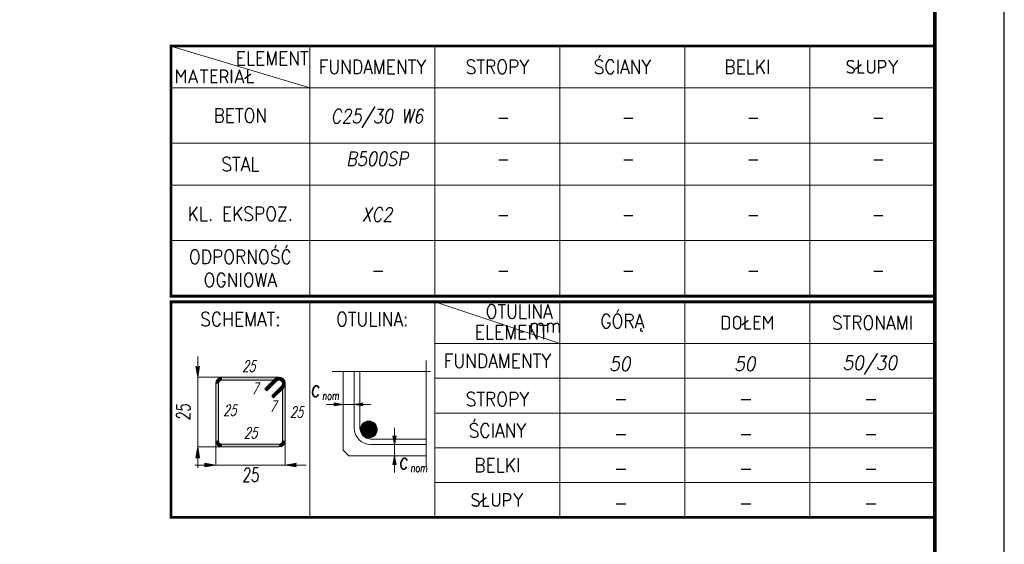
# Model space of a CAD drawing. Extents: x 99844 to 112241, y -209865 to -202412.
# Tile 11 of 12: x 109128 to 111964, y -207309 to -205800. Entities that reach past the tile are written whole.
import ezdxf
from ezdxf.enums import TextEntityAlignment as Align

# ---------------------------------------------------------------- set-up
doc = ezdxf.new("R2010")
doc.units = 0
doc.header["$LTSCALE"] = 5
doc.header["$MEASUREMENT"] = 0
doc.linetypes.add('KRESKOWA', pattern=[19.05, 12.7, -6.35])
doc.layers.add('_FORMATKA', color=8, linetype='Continuous', lineweight=15, plot=False)
for name, color, linetype, lineweight in [('_RAMKA', 7, 'Continuous', 35), ('AutoCAD_Structural_Detailing_pręt wyrzucony', 7, 'Continuous', 13), ('Opisy', 3, 'Continuous', 9), ('PS_DIM', 4, 'Continuous', 13), ('PS_TEXT', 3, 'Continuous', 13)]:
    doc.layers.add(name, color=color, linetype=linetype, lineweight=lineweight)
doc.styles.add('r-simplex', font='simplex.shx', dxfattribs={"width": 0.9})
doc.styles.add('simplex', font='simplex.shx', dxfattribs={"width": 0.9})
doc.styles.add('SPK', font='simplex.shx', dxfattribs={"width": 0.7, "oblique": 15})
doc.styles.add('SPK Zestawienia', font='simplex.shx', dxfattribs={"width": 0.7, "oblique": 15, "height": 40})

# ---------------------------------------------------------------- blocks, each defined once
blk = doc.blocks.new('tabela')
at = {"layer": 'AutoCAD_Structural_Detailing_pręt wyrzucony'}
for points in [[(6196.7, -136812.2), (6188.7, -136812.2, -0.414213), (6206.7, -136794.2), (6206.7, -136802.2, 0.414213)], [(6206.7, -136794.2), (6370.7, -136794.2), (6370.7, -136802.2), (6206.7, -136802.2)], [(6329.7, -136827.7), (6358, -136799.4), (6363.6, -136805.1), (6335.3, -136833.4)], [(6363.6, -136805.1), (6358, -136799.4, -0.668179), (6388.7, -136812.2), (6380.7, -136812.2, 0.668179)], [(6370.7, -136802.2), (6370.7, -136794.2, -0.668179), (6383.4, -136824.9), (6377.8, -136819.2, 0.668179)], [(6188.7, -136976.2), (6188.7, -136812.2), (6196.7, -136812.2), (6196.7, -136976.2)], [(6383.4, -136824.9), (6355.1, -136853.2), (6349.5, -136847.5), (6377.8, -136819.2)], [(6388.7, -136812.2), (6388.7, -136976.2), (6380.7, -136976.2), (6380.7, -136812.2)], [(6206.7, -136986.2), (6206.7, -136994.2, -0.414214), (6188.7, -136976.2), (6196.7, -136976.2, 0.414214)], [(6380.7, -136976.2), (6388.7, -136976.2, -0.414214), (6370.7, -136994.2), (6370.7, -136986.2, 0.414214)], [(6370.7, -136994.2), (6206.7, -136994.2), (6206.7, -136986.2), (6370.7, -136986.2)]]:
    blk.add_hatch(color=6, dxfattribs=at).paths.add_polyline_path(points, flags=0)
at = {"layer": 'PS_TEXT'}
h = blk.add_hatch(color=8, dxfattribs=at)
h.dxf.hatch_style = 1
h.paths.add_polyline_path([(6136.4, -136794.2), (6142, -136762.3), (6136.4, -136762.3)])
h.paths.add_polyline_path([(6136.4, -136794.2), (6136.4, -136762.3), (6130.8, -136762.3)])
h = blk.add_hatch(color=8, dxfattribs=at)
h.dxf.hatch_style = 1
h.paths.add_polyline_path([(6555.4, -136872), (6529.9, -136876.5), (6529.9, -136872)])
h.paths.add_polyline_path([(6555.4, -136872), (6529.9, -136872), (6529.9, -136867.5)])
h = blk.add_hatch(color=8, dxfattribs=at)
h.dxf.hatch_style = 1
h.paths.add_polyline_path([(6587.4, -136872), (6612.9, -136876.5), (6612.9, -136872)])
h.paths.add_polyline_path([(6587.4, -136872), (6612.9, -136872), (6612.9, -136867.5)])
h = blk.add_hatch(dxfattribs=at)
h.set_pattern_fill('ANSI32', color=8, scale=0.32)
h.set_pattern_definition([(45, (32702.7694, -150542.6457), (-2.15526147, 2.15526147), []), (45, (32704.2062, -150542.6457), (-2.15526147, 2.15526147), [])])
h.paths.add_polyline_path([(6653.3, -136944.2, 1), (6605.3, -136944.2, 1)])
h = blk.add_hatch(color=8, dxfattribs=at)
h.dxf.hatch_style = 1
h.paths.add_polyline_path([(6703.2, -136987.8), (6707.7, -136962.3), (6703.2, -136962.3)])
h.paths.add_polyline_path([(6703.2, -136987.8), (6703.2, -136962.3), (6698.7, -136962.3)])
h = blk.add_hatch(color=8, dxfattribs=at)
h.dxf.hatch_style = 1
h.paths.add_polyline_path([(6136.4, -136994.2), (6142, -137026.1), (6136.4, -137026.1)])
h.paths.add_polyline_path([(6136.4, -136994.2), (6136.4, -137026.1), (6130.8, -137026.1)])
h = blk.add_hatch(color=8, dxfattribs=at)
h.dxf.hatch_style = 1
h.paths.add_polyline_path([(6703.2, -137019.8), (6707.7, -137045.3), (6703.2, -137045.3)])
h.paths.add_polyline_path([(6703.2, -137019.8), (6703.2, -137045.3), (6698.7, -137045.3)])
h = blk.add_hatch(color=8, dxfattribs=at)
h.dxf.hatch_style = 1
h.paths.add_polyline_path([(6188.7, -137046.5), (6156.8, -137052.1), (6156.8, -137046.5)])
h.paths.add_polyline_path([(6188.7, -137046.5), (6156.8, -137046.5), (6156.8, -137040.8)])
h = blk.add_hatch(color=8, dxfattribs=at)
h.dxf.hatch_style = 1
h.paths.add_polyline_path([(6388.7, -137046.5), (6420.6, -137052.1), (6420.6, -137046.5)])
h.paths.add_polyline_path([(6388.7, -137046.5), (6420.6, -137046.5), (6420.6, -137040.8)])
at = {"layer": 'AutoCAD_Structural_Detailing_pręt wyrzucony', "color": 6}
for p, q in [((6206.7, -136794.2), (6370.7, -136794.2)), ((6206.7, -136802.2), (6370.7, -136802.2)), ((6329.7, -136827.7), (6358, -136799.4)), ((6335.3, -136833.4), (6363.6, -136805.1)), ((6188.7, -136976.2), (6188.7, -136812.2)), ((6196.7, -136976.2), (6196.7, -136812.2)), ((6329.7, -136827.7), (6335.3, -136833.4)), ((6377.8, -136819.2), (6349.5, -136847.5)), ((6383.4, -136824.9), (6355.1, -136853.2)), ((6380.7, -136812.2), (6380.7, -136976.2)), ((6388.7, -136812.2), (6388.7, -136976.2)), ((6355.1, -136853.2), (6349.5, -136847.5)), ((6370.7, -136986.2), (6206.7, -136986.2)), ((6370.7, -136994.2), (6206.7, -136994.2))]:
    blk.add_line(p, q, dxfattribs=at)
for centre, radius, start, end in [((6206.7, -136812.2), 18, 90.0002, 180), ((6206.7, -136812.2), 10, 90.0002, 180), ((6370.7, -136812.2), 18, 0, 135), ((6370.7, -136812.2), 10, 0, 135), ((6370.7, -136812.2), 18, 315.0002, 90.0002), ((6370.7, -136812.2), 10, 315.0002, 90.0002), ((6206.7, -136976.2), 18, 180, 270), ((6206.7, -136976.2), 10, 180, 270), ((6370.7, -136976.2), 18, 270, 0), ((6370.7, -136976.2), 10, 270, 0)]:
    blk.add_arc(centre, radius, start, end, dxfattribs=at)
at = {"layer": 'PS_TEXT', "color": 7}
for p, q in [((6459.3, -136577), (6459.3, -137197)), ((6819.3, -136577), (6819.3, -137197)), ((6819.3, -136577), (7179.3, -136697)), ((7179.3, -137197), (7179.3, -136577)), ((7539.3, -137197), (7539.3, -136577)), ((7899.3, -137197), (7899.3, -136577)), ((6819.3, -136697), (8259.3, -136697)), ((6819.3, -136797), (8259.3, -136797)), ((6819.3, -136897), (8259.3, -136897)), ((6819.3, -136997), (8259.3, -136997)), ((6819.3, -137097), (8259.3, -137097))]:
    blk.add_line(p, q, dxfattribs=at)
at = {"layer": 'PS_TEXT', "color": 8}
for p, q in [((6136.4, -136734.2), (6136.4, -137054.2)), ((6130.8, -136762.3), (6136.4, -136794.2)), ((6130.8, -136762.3), (6136.4, -136794.2)), ((6142, -136762.3), (6136.4, -136794.2)), ((6142, -136762.3), (6136.4, -136794.2)), ((6603.4, -136939.8), (6603.4, -136777.7)), ((6211.2, -136794.2), (6136.4, -136794.2)), ((6635.4, -136872), (6507.4, -136872)), ((6529.9, -136867.5), (6555.4, -136872)), ((6529.9, -136876.5), (6529.9, -136867.5)), ((6529.9, -136867.5), (6555.4, -136872)), ((6529.9, -136876.5), (6555.4, -136872)), ((6529.9, -136876.5), (6555.4, -136872)), ((6612.9, -136867.5), (6587.4, -136872)), ((6612.9, -136876.5), (6587.4, -136872)), ((6703.2, -136939.8), (6703.2, -137067.8)), ((6188.7, -136971.7), (6188.7, -137046.5)), ((6388.7, -136971.7), (6388.7, -137046.5)), ((6635.4, -136971.8), (6794.7, -136971.8)), ((6698.7, -136962.3), (6703.2, -136987.8)), ((6698.7, -136962.3), (6703.2, -136987.8)), ((6707.7, -136962.3), (6703.2, -136987.8)), ((6707.7, -136962.3), (6703.2, -136987.8)), ((6130.8, -137026.1), (6136.4, -136994.2)), ((6130.8, -137026.1), (6136.4, -136994.2)), ((6130.8, -137026.1), (6136.4, -136994.2)), ((6142, -137026.1), (6136.4, -136994.2)), ((6142, -137026.1), (6136.4, -136994.2)), ((6142, -137026.1), (6136.4, -136994.2)), ((6211.2, -136994.2), (6136.4, -136994.2)), ((6130.8, -137026.1), (6142, -137026.1)), ((6142, -137026.1), (6130.8, -137026.1)), ((6698.7, -137045.3), (6703.2, -137019.8)), ((6698.7, -137045.3), (6703.2, -137019.8)), ((6698.7, -137045.3), (6703.2, -137019.8)), ((6707.7, -137045.3), (6703.2, -137019.8)), ((6707.7, -137045.3), (6703.2, -137019.8)), ((6707.7, -137045.3), (6703.2, -137019.8)), ((6448.7, -137046.5), (6128.7, -137046.5)), ((6156.8, -137040.8), (6188.7, -137046.5)), ((6156.8, -137040.8), (6156.8, -137052.1)), ((6156.8, -137040.8), (6188.7, -137046.5)), ((6156.8, -137052.1), (6156.8, -137040.8)), ((6156.8, -137040.8), (6188.7, -137046.5)), ((6156.8, -137052.1), (6188.7, -137046.5)), ((6156.8, -137052.1), (6188.7, -137046.5)), ((6156.8, -137052.1), (6188.7, -137046.5)), ((6420.6, -137040.8), (6388.7, -137046.5)), ((6420.6, -137040.8), (6388.7, -137046.5)), ((6420.6, -137052.1), (6388.7, -137046.5)), ((6420.6, -137052.1), (6388.7, -137046.5)), ((6698.7, -137045.3), (6707.7, -137045.3)), ((6707.7, -137045.3), (6698.7, -137045.3))]:
    blk.add_line(p, q, dxfattribs=at)
at = {"layer": 'PS_TEXT', "color": 8, "linetype": 'KRESKOWA', "ltscale": 0.02}
for p, q in [((6794.7, -136745.7), (6794.7, -137051.8)), ((6523.4, -136777.7), (6806.7, -136777.7))]:
    blk.add_line(p, q, dxfattribs=at)
at = {"layer": 'PS_TEXT', "color": 4}
for p, q in [((6555.4, -137003.8), (6555.4, -136777.7)), ((6587.4, -136939.8), (6587.4, -136777.7)), ((6555.4, -137003.8), (6571.4, -137019.8)), ((6635.4, -136987.8), (6794.7, -136987.8)), ((6571.4, -137019.8), (6794.7, -137019.8))]:
    blk.add_line(p, q, dxfattribs=at)
at = {"layer": 'PS_TEXT', "color": 51, "const_width": 8}
blk.add_lwpolyline([(6059.3, -137197), (8259.3, -137197), (8259.3, -136577), (6059.3, -136577)], close=True, dxfattribs=at)
at = {"layer": 'PS_TEXT', "color": 8}
blk.add_circle((6629.3, -136944.2), 24, dxfattribs=at)
at = {"layer": 'PS_TEXT', "color": 4}
blk.add_arc((6635.4, -136939.8), 48, 180, 270, dxfattribs=at)
at = {"layer": 'PS_TEXT', "color": 8}
blk.add_arc((6635.4, -136939.8), 32, 180, 270, dxfattribs=at)
at = {"layer": 'PS_DIM', "style": 'r-simplex', "oblique": 10, "width": 0.9, "flags": 4}
for tag, p in [('GÓRĄ', (7352.2, -136755.5)), ('DOŁEM', (7712.2, -136755.5)), ('STRONAMI', (8072.2, -136755.5)), ('GÓRĄ', (7352.2, -136855.5)), ('DOŁEM', (7712.2, -136855.5)), ('STRONAMI', (8072.2, -136855.5)), ('GÓRĄ', (7352.2, -136955.5)), ('DOŁEM', (7712.2, -136955.5)), ('STRONAMI', (8072.2, -136955.5)), ('GÓRĄ', (7352.2, -137055.5)), ('DOŁEM', (7712.2, -137055.5)), ('STRONAMI', (8072.2, -137055.5)), ('GÓRĄ', (7352.2, -137155.5)), ('DOŁEM', (7712.2, -137155.5)), ('STRONAMI', (8072.2, -137155.5))]:
    blk.add_attdef(tag, text='', height=40, dxfattribs=at).set_placement(p, align=Align.MIDDLE)
at = {"layer": 'PS_TEXT', "color": 4, "oblique": 5, "width": 0.7}
for s, height, style, p in [('c', 48, 'SPK Zestawienia', (6474.9, -136826.5)), ('nom', 24, 'SPK Zestawienia', (6519.5, -136847)), ('c', 48, 'SPK Zestawienia', (6728.9, -137034.4)), ('25', 40, 'SPK', (6288.7, -137074.6)), ('nom', 24, 'SPK Zestawienia', (6773.5, -137054.8))]:
    blk.add_text(s, height=height, dxfattribs=dict(at, style=style)).set_placement(p, align=Align.MIDDLE_CENTER)
at = {"layer": 'PS_TEXT', "color": 4, "style": 'SPK', "oblique": 5, "width": 0.7}
blk.add_text('25', height=40, rotation=90, dxfattribs=at).set_placement((6095.2, -136894.2), align=Align.MIDDLE_CENTER)
at = {"layer": 'PS_TEXT', "color": 51, "char_height": 40, "attachment_point": 5, "style": 'r-simplex'}
for s, insert, width in [('OTULINA ', (7062.2, -136604.7), 360), ('SCHEMAT:', (6259.3, -136627), 400), ('OTULINA:', (6639.3, -136627), 400), ('GÓRĄ', (7359.3, -136637), 360), ('DOŁEM', (7719.3, -136637), 360), ('mm', (7137.2, -136645.1), 380), ('STRONAMI', (8079.3, -136637), 360), ('ELEMENT', (7039.3, -136664.1), 400), ('FUNDAMENTY', (6999.3, -136747), 360), ('STROPY', (6999.3, -136857), 360), ('ŚCIANY', (6999.3, -136947), 360), ('BELKI', (6999.3, -137047), 360), ('SŁUPY', (6999.3, -137147), 360)]:
    blk.add_mtext(s, dxfattribs=dict(at, insert=insert, width=width))
at = {"layer": 'PS_TEXT', "color": 4, "char_height": 32, "width": 247.975, "attachment_point": 5, "style": 'SPK'}
for s, insert in [('25', (6283.4, -136762.2)), ('7', (6300.7, -136826.5)), ('7', (6352.5, -136877.9)), ('25', (6228.7, -136888.9)), ('25', (6420.7, -136894.2)), ('25', (6288.7, -136954.2))]:
    blk.add_mtext(s, dxfattribs=dict(at, insert=insert))
blk = doc.blocks.new('tabela_1')
at = {"layer": 'PS_TEXT', "color": 7}
for p, q in [((6059.3, -135817), (6459.3, -135937)), ((6459.3, -135817), (6459.3, -136537)), ((6819.3, -135817), (6819.3, -136537)), ((7179.3, -135817), (7179.3, -136537)), ((7539.3, -135817), (7539.3, -136537)), ((7899.3, -135817), (7899.3, -136537)), ((6059.3, -135937), (8259.3, -135937)), ((6059.3, -136097), (8259.3, -136097)), ((6059.3, -136217), (8259.3, -136217)), ((6179.3, -136217), (8259.3, -136217)), ((6059.3, -136377), (8259.3, -136377))]:
    blk.add_line(p, q, dxfattribs=at)
at = {"layer": 'PS_TEXT', "color": 51, "const_width": 8}
blk.add_lwpolyline([(6059.3, -136537), (8259.3, -136537), (8259.3, -135817), (6059.3, -135817)], close=True, dxfattribs=at)
at = {"layer": 'PS_TEXT', "color": 7}
blk.add_point((7899.3, -135937), dxfattribs=at)
at = {"layer": 'PS_DIM', "style": 'r-simplex', "oblique": 10, "width": 0.85, "flags": 4}
for tag, p in [('BETON', (6653.3, -136021.7)), ('BETON', (7013.3, -136021.7)), ('BETON', (7373.3, -136021.7)), ('BETON', (7733.3, -136021.7)), ('BETON', (8093.3, -136021.7)), ('STAL', (6653.3, -136141.7)), ('STAL', (7013.3, -136141.7)), ('STAL', (7373.3, -136141.7)), ('STAL', (7733.3, -136141.7)), ('STAL', (8093.3, -136141.7)), ('KL.', (6653.3, -136301.7)), ('KL.', (7013.3, -136301.7)), ('KL', (7373.3, -136301.7)), ('KL.', (7733.3, -136301.7)), ('KL.', (8093.3, -136301.7)), ('REI', (6653.3, -136461.7)), ('REI', (7013.3, -136461.7)), ('REI', (7373.3, -136461.7)), ('REI', (7733.3, -136461.7)), ('REI', (8093.3, -136461.7))]:
    blk.add_attdef(tag, text='', height=40, dxfattribs=at).set_placement(p, align=Align.MIDDLE)
at = {"layer": 'PS_TEXT', "color": 51, "char_height": 40, "attachment_point": 5, "style": 'r-simplex'}
for s, insert, width in [('ELEMENT', (6350.9, -135852.4), 400), ('FUNDAMENTY', (6639.3, -135877), 360), ('STROPY', (6999.3, -135877), 360), ('ŚCIANY', (7359.3, -135877), 360), ('BELKI', (7719.3, -135877), 360), ('SŁUPY', (8079.3, -135877), 360), ('MATERIAŁ', (6185.6, -135904.4), 400), ('BETON', (6259.3, -136017), 400), ('STAL', (6259.3, -136157), 400), ('KL. EKSPOZ.', (6259.3, -136299.7), 400), ('ODPORNOŚĆ\\POGNIOWA', (6259.3, -136457), 400)]:
    blk.add_mtext(s, dxfattribs=dict(at, insert=insert, width=width))
blk = doc.blocks.new('*U17')
at = {"layer": '_FORMATKA', "lineweight": -3}
blk.add_lwpolyline([(-600, 0), (0, 0), (0, 297), (-600, 297)], close=True, dxfattribs=at)
at = {"layer": '_RAMKA', "lineweight": -3, "const_width": 0.5}
blk.add_lwpolyline([(-570, 10), (-10, 10), (-10, 287), (-570, 287)], close=True, dxfattribs=at)

msp = doc.modelspace()

# ---------------------------------------------------------------- block references
at = {"layer": 'PS_DIM', "xscale": 20, "yscale": 20, "zscale": 20}
msp.add_blockref('*U17', (111963.71, -209865.43), dxfattribs=at)
at = {"layer": 'PS_DIM'}
ref = msp.add_blockref('tabela_1', (103504.45, -70058.24), dxfattribs=at)
ref.add_attrib('BETON', 'C25/30 W6', dxfattribs={"height": 40, "style": 'r-simplex', "oblique": 10, "width": 0.85}).set_placement((110157.72, -206079.91), align=Align.MIDDLE)
ref.add_attrib('STAL', 'B500SP', dxfattribs={"height": 40, "style": 'r-simplex', "oblique": 10, "width": 0.85}).set_placement((110157.72, -206199.91), align=Align.MIDDLE)
ref.add_attrib('KL.', 'XC2', dxfattribs={"height": 40, "style": 'r-simplex', "oblique": 10, "width": 0.85}).set_placement((110157.72, -206359.91), align=Align.MIDDLE)
ref.add_attrib('REI', '-', dxfattribs={"height": 40, "style": 'r-simplex', "oblique": 10, "width": 0.85}).set_placement((110157.72, -206519.91), align=Align.MIDDLE)
ref.add_attrib('BETON', '-', dxfattribs={"height": 40, "style": 'r-simplex', "oblique": 10, "width": 0.85}).set_placement((110517.72, -206079.91), align=Align.MIDDLE)
ref.add_attrib('STAL', '-', dxfattribs={"height": 40, "style": 'r-simplex', "oblique": 10, "width": 0.85}).set_placement((110517.72, -206199.91), align=Align.MIDDLE)
ref.add_attrib('KL.', '-', dxfattribs={"height": 40, "style": 'r-simplex', "oblique": 10, "width": 0.85}).set_placement((110517.72, -206359.91), align=Align.MIDDLE)
ref.add_attrib('REI', '-', dxfattribs={"height": 40, "style": 'r-simplex', "oblique": 10, "width": 0.85}).set_placement((110517.72, -206519.91), align=Align.MIDDLE)
ref.add_attrib('BETON', '-', dxfattribs={"height": 40, "style": 'r-simplex', "oblique": 10, "width": 0.85}).set_placement((110877.72, -206079.91), align=Align.MIDDLE)
ref.add_attrib('STAL', '-', dxfattribs={"height": 40, "style": 'r-simplex', "oblique": 10, "width": 0.85}).set_placement((110877.72, -206199.91), align=Align.MIDDLE)
ref.add_attrib('KL', '-', dxfattribs={"height": 40, "style": 'r-simplex', "oblique": 10, "width": 0.85}).set_placement((110877.72, -206359.91), align=Align.MIDDLE)
ref.add_attrib('REI', '-', dxfattribs={"height": 40, "style": 'r-simplex', "oblique": 10, "width": 0.85}).set_placement((110877.72, -206519.91), align=Align.MIDDLE)
ref.add_attrib('BETON', '-', dxfattribs={"height": 40, "style": 'r-simplex', "oblique": 10, "width": 0.85}).set_placement((111237.72, -206079.91), align=Align.MIDDLE)
ref.add_attrib('STAL', '-', dxfattribs={"height": 40, "style": 'r-simplex', "oblique": 10, "width": 0.85}).set_placement((111237.72, -206199.91), align=Align.MIDDLE)
ref.add_attrib('KL.', '-', dxfattribs={"height": 40, "style": 'r-simplex', "oblique": 10, "width": 0.85}).set_placement((111237.72, -206359.91), align=Align.MIDDLE)
ref.add_attrib('REI', '-', dxfattribs={"height": 40, "style": 'r-simplex', "oblique": 10, "width": 0.85}).set_placement((111237.72, -206519.91), align=Align.MIDDLE)
ref.add_attrib('BETON', '-', dxfattribs={"height": 40, "style": 'r-simplex', "oblique": 10, "width": 0.85}).set_placement((111597.72, -206079.91), align=Align.MIDDLE)
ref.add_attrib('STAL', '-', dxfattribs={"height": 40, "style": 'r-simplex', "oblique": 10, "width": 0.85}).set_placement((111597.72, -206199.91), align=Align.MIDDLE)
ref.add_attrib('KL.', '-', dxfattribs={"height": 40, "style": 'r-simplex', "oblique": 10, "width": 0.85}).set_placement((111597.72, -206359.91), align=Align.MIDDLE)
ref.add_attrib('REI', '-', dxfattribs={"height": 40, "style": 'r-simplex', "oblique": 10, "width": 0.85}).set_placement((111597.72, -206519.91), align=Align.MIDDLE)
ref = msp.add_blockref('tabela', (103504.45, -70034.49), dxfattribs=at)
ref.add_attrib('GÓRĄ', '50', dxfattribs={"height": 40, "style": 'r-simplex', "oblique": 10, "width": 0.9}).set_placement((110856.7, -206789.97), align=Align.MIDDLE)
ref.add_attrib('DOŁEM', '50', dxfattribs={"height": 40, "style": 'r-simplex', "oblique": 10, "width": 0.9}).set_placement((111216.7, -206789.97), align=Align.MIDDLE)
ref.add_attrib('STRONAMI', '50/30', dxfattribs={"height": 40, "style": 'r-simplex', "oblique": 10, "width": 0.9}).set_placement((111576.7, -206789.97), align=Align.MIDDLE)
ref.add_attrib('GÓRĄ', '-', dxfattribs={"height": 40, "style": 'r-simplex', "oblique": 10, "width": 0.9}).set_placement((110856.7, -206889.97), align=Align.MIDDLE)
ref.add_attrib('DOŁEM', '-', dxfattribs={"height": 40, "style": 'r-simplex', "oblique": 10, "width": 0.9}).set_placement((111216.7, -206889.97), align=Align.MIDDLE)
ref.add_attrib('STRONAMI', '-', dxfattribs={"height": 40, "style": 'r-simplex', "oblique": 10, "width": 0.9}).set_placement((111576.7, -206889.97), align=Align.MIDDLE)
ref.add_attrib('GÓRĄ', '-', dxfattribs={"height": 40, "style": 'r-simplex', "oblique": 10, "width": 0.9}).set_placement((110856.7, -206989.97), align=Align.MIDDLE)
ref.add_attrib('DOŁEM', '-', dxfattribs={"height": 40, "style": 'r-simplex', "oblique": 10, "width": 0.9}).set_placement((111216.7, -206989.97), align=Align.MIDDLE)
ref.add_attrib('STRONAMI', '-', dxfattribs={"height": 40, "style": 'r-simplex', "oblique": 10, "width": 0.9}).set_placement((111576.7, -206989.97), align=Align.MIDDLE)
ref.add_attrib('GÓRĄ', '-', dxfattribs={"height": 40, "style": 'r-simplex', "oblique": 10, "width": 0.9}).set_placement((110856.7, -207089.97), align=Align.MIDDLE)
ref.add_attrib('DOŁEM', '-', dxfattribs={"height": 40, "style": 'r-simplex', "oblique": 10, "width": 0.9}).set_placement((111216.7, -207089.97), align=Align.MIDDLE)
ref.add_attrib('STRONAMI', '-', dxfattribs={"height": 40, "style": 'r-simplex', "oblique": 10, "width": 0.9}).set_placement((111576.7, -207089.97), align=Align.MIDDLE)
ref.add_attrib('GÓRĄ', '-', dxfattribs={"height": 40, "style": 'r-simplex', "oblique": 10, "width": 0.9}).set_placement((110856.7, -207189.97), align=Align.MIDDLE)
ref.add_attrib('DOŁEM', '-', dxfattribs={"height": 40, "style": 'r-simplex', "oblique": 10, "width": 0.9}).set_placement((111216.7, -207189.97), align=Align.MIDDLE)
ref.add_attrib('STRONAMI', '-', dxfattribs={"height": 40, "style": 'r-simplex', "oblique": 10, "width": 0.9}).set_placement((111576.7, -207189.97), align=Align.MIDDLE)

# ---------------------------------------------------------------- texts
at = {"layer": 'Opisy', "insert": (107091.35, -205879.01), "char_height": 40, "width": 1903.2232, "attachment_point": 1, "style": 'simplex'}
msp.add_mtext('{\\LUWAGA:}\\P\\pi-80,l80;1.^IUSYTUOWANIE FUNDAMENTÓW WG RZUTU FUNDAMENTÓW.\\P2.^IOTULINA WG TABELI.\\P3.^IPRĘTY ŚCIANY NALEŻY DOCIĄĆ DO GÓRNEJ RZĘDNJE PŁYTY P.2.\\P4.^IRZĘDNA DOŁU PŁYTY WG SCHEMATU.\\P5.^IPRZEJŚCIA I PRZEBICIA WG. RYS. INSTALACJI I ARCHITEKTURY.\\P6.^IIZOLACJA PRZECIWILGOCIOWA WG. PROJEKTU ARCHITEKTURY.\\P\\pi0,l0;{\\W0.85;\\PPOD WSZYSTKIE FUNDAMENTY WYKONAĆ PODLEWKĘ Z BETONU PODKŁADOWEGO KLASY C8/10.\\P\\PPRZED PRZYSTĄPIENIEM DO ZAMÓWIENIA STALI ZBROJENIOWEJ NALEŻY SPRAWDZIĆ ZESTAWIENIE STALI.}', dxfattribs=at)

doc.saveas('drawing.dxf')
